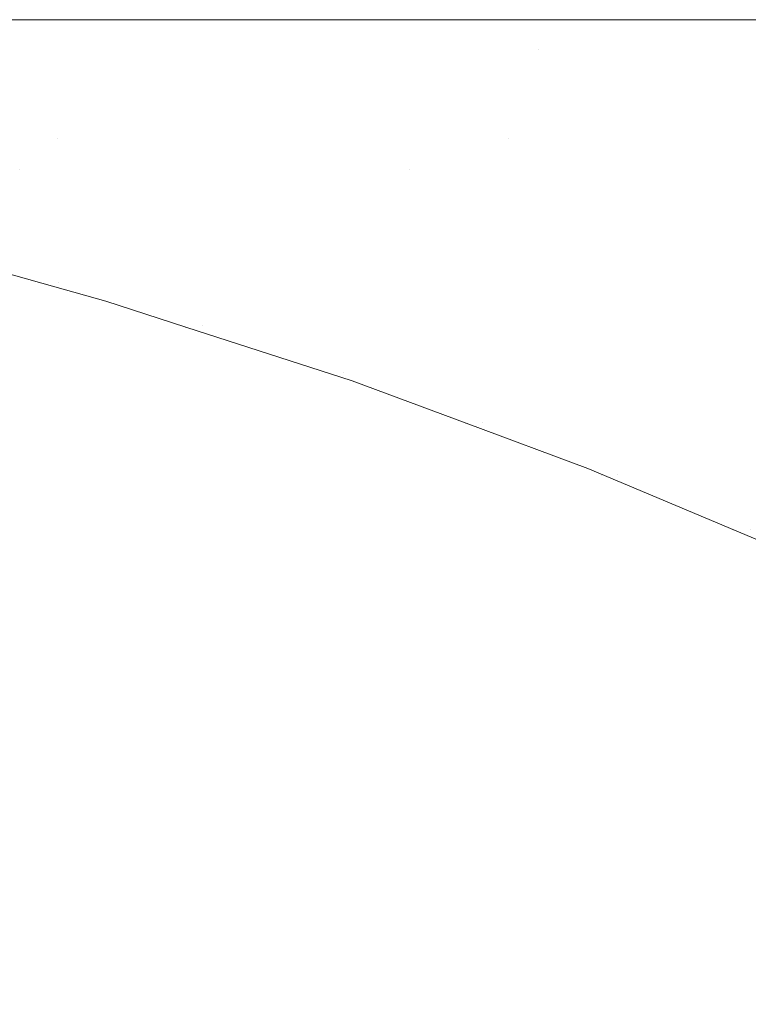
# Model space of a CAD drawing. Header units: centimetres. Extents: x -35.1 to 36.2, y 4.2 to 6.
# Tile 169 of 256: x -11.2331 to -11.2143, y 5.9746 to 6.0001. Entities that reach past the tile are written whole.
import ezdxf

# ---------------------------------------------------------------- set-up
doc = ezdxf.new("R2010")
doc.units = ezdxf.units.CM
doc.header["$LTSCALE"] = 2.54
doc.layers.add('Lucido design-1', color=7, linetype='Continuous')

# ---------------------------------------------------------------- blocks, each defined once
blk = doc.blocks.new('Gruppo-4-1')
at = {"color": 7, "linetype": 'Continuous', "lineweight": 9}
for points, invisible_edges in [([(-34.958478, 6.000021, -2312.419046), (-6.545495, 6.000089, -2312.42217), (-20.751986, 6.000089, -2312.42217)], 9), ([(-34.958478, 6.000021, -2312.419046), (36.07398, 6.000021, -2312.419046), (7.660997, 6.000089, -2312.42217), (-6.545495, 6.000089, -2312.42217)], 11), ([(-34.958478, 6.000021, -2312.419046), (-34.958478, 5.999993, -2312.417808), (36.07398, 5.999993, -2312.417808), (36.07398, 6.000021, -2312.419046)], 10), ([(36.07398, 5.999993, -2312.417808), (-34.958478, 5.999993, -2312.417808), (-34.958478, 5.999708, -2312.413454), (36.07398, 5.999708, -2312.413454)], 5), ([(-20.751986, 6.000089, -2312.42217), (-11.116703, 6.000089, -2312.637665), (-11.128906, 6.000089, -2312.641752)], 9), ([(-20.751986, 6.000089, -2312.42217), (-11.104026, 6.000089, -2312.63398), (-11.116703, 6.000089, -2312.637665)], 9), ([(-11.128906, 6.000089, -2312.641752), (-11.140605, 6.000089, -2312.646202), (-20.751986, 6.000089, -2312.42217)], 10), ([(-11.140605, 6.000089, -2312.646202), (-11.151778, 6.000089, -2312.650977), (-20.751986, 6.000089, -2312.42217)], 10), ([(-20.751986, 6.000089, -2312.42217), (-11.090912, 6.000089, -2312.630736), (-11.104026, 6.000089, -2312.63398)], 9), ([(-11.151778, 6.000089, -2312.650977), (-11.162411, 6.000089, -2312.656038), (-20.751986, 6.000089, -2312.42217)], 10), ([(-20.751986, 6.000089, -2312.42217), (-11.077409, 6.000089, -2312.627969), (-11.090912, 6.000089, -2312.630736)], 9), ([(-11.162411, 6.000089, -2312.656038), (-11.172497, 6.000089, -2312.661347), (-20.751986, 6.000089, -2312.42217)], 10), ([(-20.751986, 6.000089, -2312.42217), (-11.06357, 6.000089, -2312.625711), (-11.077409, 6.000089, -2312.627969)], 9), ([(-20.751986, 6.000089, -2312.42217), (-11.207552, 6.000089, -2312.684526), (-11.214961, 6.000089, -2312.69061)], 9), ([(-11.172497, 6.000089, -2312.661347), (-11.182034, 6.000089, -2312.666871), (-20.751986, 6.000089, -2312.42217)], 10), ([(-11.214961, 6.000089, -2312.69061), (-11.221874, 6.000089, -2312.696773), (-20.751986, 6.000089, -2312.42217)], 10), ([(-11.221874, 6.000089, -2312.696773), (-11.228309, 6.000089, -2312.702997), (-20.751986, 6.000089, -2312.42217)], 10), ([(-20.751986, 6.000089, -2312.42217), (-11.049459, 6.000089, -2312.62399), (-11.06357, 6.000089, -2312.625711)], 9), ([(-11.228309, 6.000089, -2312.702997), (-11.234285, 6.000089, -2312.709266), (-20.751986, 6.000089, -2312.42217)], 10), ([(-11.182034, 6.000089, -2312.666871), (-11.191026, 6.000089, -2312.672576), (-20.751986, 6.000089, -2312.42217)], 10), ([(-20.751986, 6.000089, -2312.42217), (-11.035145, 6.000089, -2312.622829), (-11.048963, 6.000089, -2312.62395)], 9), ([(-11.048963, 6.000089, -2312.62395), (-11.049459, 6.000089, -2312.62399), (-20.751986, 6.000089, -2312.42217)], 10), ([(-11.01345, 6.000089, -2312.62217), (-11.0207, 6.000089, -2312.622243), (-20.751986, 6.000089, -2312.42217), (-6.545495, 6.000089, -2312.42217)], 10), ([(-11.0207, 6.000089, -2312.622243), (-11.035145, 6.000089, -2312.622829), (-20.751986, 6.000089, -2312.42217)], 10), ([(-11.191026, 6.000089, -2312.672576), (-11.199479, 6.000089, -2312.678431), (-20.751986, 6.000089, -2312.42217)], 10), ([(-11.199479, 6.000089, -2312.678431), (-11.207552, 6.000089, -2312.684526), (-20.751986, 6.000089, -2312.42217)], 10), ([(-11.234285, 6.000089, -2312.709266), (-11.228309, 6.000089, -2312.702997), (-11.211874, 6.00004, -2312.692717), (-11.245829, 6.00004, -2312.729523)], 14), ([(-11.211874, 6.00004, -2312.692717), (-11.20873, 5.999894, -2312.694769), (-11.242146, 5.999894, -2312.730991), (-11.245829, 6.00004, -2312.729523)], 15), ([(-11.238475, 5.99965, -2312.732454), (-11.242146, 5.999894, -2312.730991), (-11.20873, 5.999894, -2312.694769), (-11.205595, 5.99965, -2312.696814)], 15), ([(-11.228309, 6.000089, -2312.702997), (-11.221874, 6.000089, -2312.696773), (-11.211874, 6.00004, -2312.692717)], 10), ([(-11.221874, 6.000089, -2312.696773), (-11.214961, 6.000089, -2312.69061), (-11.211874, 6.00004, -2312.692717)], 10), ([(-11.211874, 6.00004, -2312.692717), (-11.214961, 6.000089, -2312.69061), (-11.207552, 6.000089, -2312.684526), (-11.199479, 6.000089, -2312.678431)], 9), ([(36.07398, 5.999708, -2312.413454), (-34.958478, 5.999708, -2312.413454), (-34.958478, 5.999233, -2312.409117), (36.07398, 5.999233, -2312.409117)], 5), ([(-11.238475, 5.99965, -2312.732454), (-11.205595, 5.99965, -2312.696814), (-11.219694, 5.99931, -2312.715381)], 11), ([(-11.219694, 5.99931, -2312.715381), (-11.23482, 5.99931, -2312.733912), (-11.238475, 5.99965, -2312.732454)], 11), ([(-11.205595, 5.99965, -2312.696814), (-11.202473, 5.99931, -2312.69885), (-11.219694, 5.99931, -2312.715381)], 11), ([(36.07398, 5.999233, -2312.409117), (-34.958478, 5.999233, -2312.409117), (-34.958478, 5.998569, -2312.404805), (36.07398, 5.998569, -2312.404805)], 5), ([(-11.243455, 5.998875, -2312.755343), (-11.247294, 5.99931, -2312.754228), (-11.23482, 5.99931, -2312.733912), (-11.231186, 5.998875, -2312.735361)], 15), ([(-11.231186, 5.998875, -2312.735361), (-11.23482, 5.99931, -2312.733912), (-11.219694, 5.99931, -2312.715381), (-11.216308, 5.998875, -2312.717134)], 15), ([(-11.216308, 5.998875, -2312.717134), (-11.219694, 5.99931, -2312.715381), (-11.202473, 5.99931, -2312.69885), (-11.19937, 5.998875, -2312.700875)], 15), ([(-11.231186, 5.998875, -2312.735361), (-11.227578, 5.998346, -2312.736799), (-11.239645, 5.998346, -2312.75645), (-11.243455, 5.998875, -2312.755343)], 15), ([(-11.216308, 5.998875, -2312.717134), (-11.212947, 5.998346, -2312.718874), (-11.227578, 5.998346, -2312.736799), (-11.231186, 5.998875, -2312.735361)], 15), ([(-11.19937, 5.998875, -2312.700875), (-11.19629, 5.998346, -2312.702884), (-11.212947, 5.998346, -2312.718874), (-11.216308, 5.998875, -2312.717134)], 15), ([(36.07398, 5.998569, -2312.404805), (-34.958478, 5.998569, -2312.404805), (-34.958478, 5.997718, -2312.400526), (36.07398, 5.997718, -2312.400526)], 5), ([(-11.235867, 5.997724, -2312.757548), (-11.239645, 5.998346, -2312.75645), (-11.227578, 5.998346, -2312.736799), (-11.224002, 5.997724, -2312.738225)], 15), ([(-11.224002, 5.997724, -2312.738225), (-11.227578, 5.998346, -2312.736799), (-11.212947, 5.998346, -2312.718874), (-11.209615, 5.997724, -2312.720599)], 15), ([(36.07398, 5.997718, -2312.400526), (-34.958478, 5.997718, -2312.400526), (-34.958478, 5.996681, -2312.396288), (36.07398, 5.996681, -2312.396288)], 5), ([(-11.235867, 5.997724, -2312.757548), (-11.232128, 5.997012, -2312.758634), (-11.240845, 5.997012, -2312.778998), (-11.244733, 5.997724, -2312.77826)], 15), ([(-11.224002, 5.997724, -2312.738225), (-11.220462, 5.997012, -2312.739636), (-11.232128, 5.997012, -2312.758634), (-11.235867, 5.997724, -2312.757548)], 15), ([(-11.209615, 5.997724, -2312.720599), (-11.206317, 5.997012, -2312.722307), (-11.220462, 5.997012, -2312.739636), (-11.224002, 5.997724, -2312.738225)], 15), ([(-11.240845, 5.997012, -2312.778998), (-11.232128, 5.997012, -2312.758634), (-11.233105, 5.99621, -2312.769573)], 11), ([(-11.233105, 5.99621, -2312.769573), (-11.237001, 5.99621, -2312.779728), (-11.240845, 5.997012, -2312.778998)], 11), ([(-11.232128, 5.997012, -2312.758634), (-11.228432, 5.99621, -2312.759708), (-11.233105, 5.99621, -2312.769573)], 11), ([(-11.232128, 5.997012, -2312.758634), (-11.220462, 5.997012, -2312.739636), (-11.223033, 5.99621, -2312.750181)], 11), ([(-11.223033, 5.99621, -2312.750181), (-11.228432, 5.99621, -2312.759708), (-11.232128, 5.997012, -2312.758634)], 11), ([(-11.220462, 5.997012, -2312.739636), (-11.216963, 5.99621, -2312.741031), (-11.223033, 5.99621, -2312.750181)], 11), ([(-11.220462, 5.997012, -2312.739636), (-11.206317, 5.997012, -2312.722307), (-11.210284, 5.99621, -2312.732293)], 11), ([(-11.210284, 5.99621, -2312.732293), (-11.216963, 5.99621, -2312.741031), (-11.220462, 5.997012, -2312.739636)], 11), ([(36.07398, 5.996681, -2312.396288), (-34.958478, 5.996681, -2312.396288), (-34.958478, 5.99546, -2312.392099), (36.07398, 5.99546, -2312.392099)], 5), ([(-11.229378, 5.995322, -2312.770465), (-11.233208, 5.995322, -2312.780448), (-11.237001, 5.99621, -2312.779728), (-11.233105, 5.99621, -2312.769573)], 15), ([(-11.233105, 5.99621, -2312.769573), (-11.228432, 5.99621, -2312.759708), (-11.224784, 5.995322, -2312.760768), (-11.229378, 5.995322, -2312.770465)], 15), ([(-11.219476, 5.995322, -2312.751402), (-11.224784, 5.995322, -2312.760768), (-11.228432, 5.99621, -2312.759708), (-11.223033, 5.99621, -2312.750181)], 15), ([(-11.223033, 5.99621, -2312.750181), (-11.216963, 5.99621, -2312.741031), (-11.21351, 5.995322, -2312.742408), (-11.219476, 5.995322, -2312.751402)], 15), ([(-11.206944, 5.995322, -2312.733818), (-11.21351, 5.995322, -2312.742408), (-11.216963, 5.99621, -2312.741031), (-11.210284, 5.99621, -2312.732293)], 15), ([(36.07398, 5.99546, -2312.392099), (-34.958478, 5.99546, -2312.392099), (-34.958478, 5.994058, -2312.387968), (36.07398, 5.994058, -2312.387968)], 5), ([(-11.234593, 5.99435, -2312.801425), (-11.23842, 5.995322, -2312.801066), (-11.236234, 5.995322, -2312.790667), (-11.232444, 5.99435, -2312.791203)], 15), ([(-11.232444, 5.99435, -2312.791203), (-11.236234, 5.995322, -2312.790667), (-11.233208, 5.995322, -2312.780448), (-11.22947, 5.99435, -2312.781158)], 15), ([(-11.22947, 5.99435, -2312.781158), (-11.233208, 5.995322, -2312.780448), (-11.229378, 5.995322, -2312.770465), (-11.225704, 5.99435, -2312.771345)], 15), ([(-11.225704, 5.99435, -2312.771345), (-11.229378, 5.995322, -2312.770465), (-11.224784, 5.995322, -2312.760768), (-11.221189, 5.99435, -2312.761813)], 15), ([(-11.215971, 5.99435, -2312.752606), (-11.221189, 5.99435, -2312.761813), (-11.224784, 5.995322, -2312.760768), (-11.219476, 5.995322, -2312.751402)], 15), ([(-11.219476, 5.995322, -2312.751402), (-11.21351, 5.995322, -2312.742408), (-11.210107, 5.99435, -2312.743765), (-11.215971, 5.99435, -2312.752606)], 15), ([(-11.232539, 5.99327, -2313.02217), (-11.237496, 5.994655, -2313.02217), (-11.237496, 5.994655, -2312.82217), (-11.232539, 5.99327, -2312.82217)], 10), ([(-11.235893, 5.99435, -2312.811767), (-11.232104, 5.993296, -2312.811944), (-11.232539, 5.99327, -2312.82217), (-11.237496, 5.994655, -2312.82217)], 11), ([(-11.237496, 5.994655, -2313.02217), (-11.232539, 5.99327, -2313.02217), (-11.232555, 5.993251, -2313.025294), (-11.236349, 5.994304, -2313.025294)], 14), ([(-11.236349, 5.994304, -2313.025294), (-11.232555, 5.993251, -2313.025294), (-11.232626, 5.993114, -2313.028414), (-11.236415, 5.994166, -2313.028414)], 15), ([(-11.234593, 5.99435, -2312.801425), (-11.230827, 5.993296, -2312.801778), (-11.232104, 5.993296, -2312.811944), (-11.235893, 5.99435, -2312.811767)], 15), ([(-11.232444, 5.99435, -2312.791203), (-11.228714, 5.993296, -2312.79173), (-11.230827, 5.993296, -2312.801778), (-11.234593, 5.99435, -2312.801425)], 15), ([(-11.22947, 5.99435, -2312.781158), (-11.22579, 5.993296, -2312.781856), (-11.228714, 5.993296, -2312.79173), (-11.232444, 5.99435, -2312.791203)], 15), ([(-11.225704, 5.99435, -2312.771345), (-11.222089, 5.993296, -2312.77221), (-11.22579, 5.993296, -2312.781856), (-11.22947, 5.99435, -2312.781158)], 15), ([(-11.221189, 5.99435, -2312.761813), (-11.21765, 5.993296, -2312.762841), (-11.222089, 5.993296, -2312.77221), (-11.225704, 5.99435, -2312.771345)], 15), ([(-11.212522, 5.993296, -2312.753791), (-11.21765, 5.993296, -2312.762841), (-11.221189, 5.99435, -2312.761813), (-11.215971, 5.99435, -2312.752606)], 15), ([(-11.215971, 5.99435, -2312.752606), (-11.210107, 5.99435, -2312.743765), (-11.206757, 5.993296, -2312.7451), (-11.212522, 5.993296, -2312.753791)], 15), ([(36.07398, 5.994058, -2312.387968), (-34.958478, 5.994058, -2312.387968), (-34.958478, 5.992477, -2312.383902), (36.07398, 5.992477, -2312.383902)], 5), ([(-11.236415, 5.994166, -2313.028414), (-11.232626, 5.993114, -2313.028414), (-11.232744, 5.992888, -2313.031524), (-11.236523, 5.993937, -2313.031524)], 15), ([(-11.236523, 5.993937, -2313.031524), (-11.232744, 5.992888, -2313.031524), (-11.232909, 5.992571, -2313.034621), (-11.236675, 5.993616, -2313.034621)], 15), ([(-11.236675, 5.993616, -2313.034621), (-11.232909, 5.992571, -2313.034621), (-11.233119, 5.992165, -2313.0377), (-11.236869, 5.993206, -2313.0377)], 15), ([(-11.228903, 5.991984, -2313.028414), (-11.232626, 5.993114, -2313.028414), (-11.232555, 5.993251, -2313.025294), (-11.228826, 5.992119, -2313.025294)], 15), ([(-11.232555, 5.993251, -2313.025294), (-11.232539, 5.99327, -2313.02217), (-11.230883, 5.992808, -2313.02217)], 9), ([(-11.228826, 5.992119, -2313.025294), (-11.232555, 5.993251, -2313.025294), (-11.230883, 5.992808, -2313.02217)], 11), ([(-11.230883, 5.992808, -2312.82217), (-11.232539, 5.99327, -2312.82217), (-11.232104, 5.993296, -2312.811944)], 10), ([(-11.232539, 5.99327, -2312.82217), (-11.230883, 5.992808, -2312.82217), (-11.230883, 5.992808, -2313.02217), (-11.232539, 5.99327, -2313.02217)], 10), ([(-11.230883, 5.992808, -2312.82217), (-11.232104, 5.993296, -2312.811944), (-11.228381, 5.992164, -2312.812118)], 11), ([(-11.228381, 5.992164, -2312.812118), (-11.232104, 5.993296, -2312.811944), (-11.230827, 5.993296, -2312.801778), (-11.227125, 5.992164, -2312.802125)], 15), ([(-11.227125, 5.992164, -2312.802125), (-11.230827, 5.993296, -2312.801778), (-11.228714, 5.993296, -2312.79173), (-11.225048, 5.992164, -2312.792248)], 15), ([(-11.225048, 5.992164, -2312.792248), (-11.228714, 5.993296, -2312.79173), (-11.22579, 5.993296, -2312.781856), (-11.222175, 5.992164, -2312.782543)], 15), ([(-11.222175, 5.992164, -2312.782543), (-11.22579, 5.993296, -2312.781856), (-11.222089, 5.993296, -2312.77221), (-11.218536, 5.992164, -2312.773061)], 15), ([(-11.218536, 5.992164, -2312.773061), (-11.222089, 5.993296, -2312.77221), (-11.21765, 5.993296, -2312.762841), (-11.214173, 5.992164, -2312.763851)], 15), ([(-11.214173, 5.992164, -2312.763851), (-11.21765, 5.993296, -2312.762841), (-11.212522, 5.993296, -2312.753791), (-11.209132, 5.992164, -2312.754955)], 15), ([(-11.22903, 5.99176, -2313.031524), (-11.232744, 5.992888, -2313.031524), (-11.232626, 5.993114, -2313.028414), (-11.228903, 5.991984, -2313.028414)], 15), ([(-11.229207, 5.991447, -2313.034621), (-11.232909, 5.992571, -2313.034621), (-11.232744, 5.992888, -2313.031524), (-11.22903, 5.99176, -2313.031524)], 15), ([(-11.22881, 5.992135, -2313.02217), (-11.230883, 5.992808, -2313.02217), (-11.230883, 5.992808, -2312.82217), (-11.22881, 5.992135, -2312.82217)], 10), ([(-11.228381, 5.992164, -2312.812118), (-11.22881, 5.992135, -2312.82217), (-11.230883, 5.992808, -2312.82217)], 9), ([(-11.230883, 5.992808, -2313.02217), (-11.22881, 5.992135, -2313.02217), (-11.228826, 5.992119, -2313.025294)], 10), ([(36.07398, 5.992477, -2312.383902), (-34.958478, 5.992477, -2312.383902), (-34.958478, 5.990719, -2312.379908), (36.07398, 5.990719, -2312.379908)], 5), ([(-11.229434, 5.991047, -2313.0377), (-11.233119, 5.992165, -2313.0377), (-11.232909, 5.992571, -2313.034621), (-11.229207, 5.991447, -2313.034621)], 15), ([(-11.22971, 5.990559, -2313.040757), (-11.233376, 5.991672, -2313.040757), (-11.233119, 5.992165, -2313.0377), (-11.229434, 5.991047, -2313.0377)], 15), ([(-11.228903, 5.991984, -2313.028414), (-11.225249, 5.990778, -2313.028414), (-11.225385, 5.990557, -2313.031524), (-11.22903, 5.99176, -2313.031524)], 15), ([(-11.228826, 5.992119, -2313.025294), (-11.225167, 5.990911, -2313.025294), (-11.225249, 5.990778, -2313.028414), (-11.228903, 5.991984, -2313.028414)], 15), ([(-11.22881, 5.992135, -2313.02217), (-11.224514, 5.990739, -2313.02217), (-11.225167, 5.990911, -2313.025294), (-11.228826, 5.992119, -2313.025294)], 14), ([(-11.228381, 5.992164, -2312.812118), (-11.224727, 5.990955, -2312.812289), (-11.224514, 5.990739, -2312.82217), (-11.22881, 5.992135, -2312.82217)], 11), ([(-11.22881, 5.992135, -2312.82217), (-11.224514, 5.990739, -2312.82217), (-11.224514, 5.990739, -2313.02217), (-11.22881, 5.992135, -2313.02217)], 10), ([(-11.227125, 5.992164, -2312.802125), (-11.223492, 5.990955, -2312.802466), (-11.224727, 5.990955, -2312.812289), (-11.228381, 5.992164, -2312.812118)], 15), ([(-11.225048, 5.992164, -2312.792248), (-11.221451, 5.990955, -2312.792757), (-11.223492, 5.990955, -2312.802466), (-11.227125, 5.992164, -2312.802125)], 15), ([(-11.222175, 5.992164, -2312.782543), (-11.218626, 5.990955, -2312.783217), (-11.221451, 5.990955, -2312.792757), (-11.225048, 5.992164, -2312.792248)], 15), ([(-11.218536, 5.992164, -2312.773061), (-11.21505, 5.990955, -2312.773896), (-11.218626, 5.990955, -2312.783217), (-11.222175, 5.992164, -2312.782543)], 15), ([(-11.214173, 5.992164, -2312.763851), (-11.210761, 5.990955, -2312.764842), (-11.21505, 5.990955, -2312.773896), (-11.218536, 5.992164, -2312.773061)], 15), ([(-11.22903, 5.99176, -2313.031524), (-11.225385, 5.990557, -2313.031524), (-11.225574, 5.990248, -2313.034621), (-11.229207, 5.991447, -2313.034621)], 15), ([(-11.230035, 5.989987, -2313.043786), (-11.233677, 5.991093, -2313.043786), (-11.233376, 5.991672, -2313.040757), (-11.22971, 5.990559, -2313.040757)], 15), ([(-11.229207, 5.991447, -2313.034621), (-11.225574, 5.990248, -2313.034621), (-11.225817, 5.989853, -2313.0377), (-11.229434, 5.991047, -2313.0377)], 15), ([(-11.230407, 5.989331, -2313.046785), (-11.234023, 5.990428, -2313.046785), (-11.233677, 5.991093, -2313.043786), (-11.230035, 5.989987, -2313.043786)], 15), ([(-11.229434, 5.991047, -2313.0377), (-11.225817, 5.989853, -2313.0377), (-11.226113, 5.989372, -2313.040757), (-11.22971, 5.990559, -2313.040757)], 15), ([(-11.224727, 5.990955, -2312.812289), (-11.221146, 5.989674, -2312.812457), (-11.221564, 5.989643, -2312.82217)], 11), ([(-11.221146, 5.989674, -2312.812457), (-11.224727, 5.990955, -2312.812289), (-11.223492, 5.990955, -2312.802466), (-11.219932, 5.989674, -2312.8028)], 15), ([(-11.221564, 5.989643, -2312.82217), (-11.224514, 5.990739, -2312.82217), (-11.224727, 5.990955, -2312.812289)], 10), ([(-11.219932, 5.989674, -2312.8028), (-11.223492, 5.990955, -2312.802466), (-11.221451, 5.990955, -2312.792757), (-11.217926, 5.989674, -2312.793256)], 15), ([(-11.217926, 5.989674, -2312.793256), (-11.221451, 5.990955, -2312.792757), (-11.218626, 5.990955, -2312.783217), (-11.215149, 5.989674, -2312.783877)], 15), ([(-11.215149, 5.989674, -2312.783877), (-11.218626, 5.990955, -2312.783217), (-11.21505, 5.990955, -2312.773896), (-11.211633, 5.989674, -2312.774714)], 15), ([(-11.211633, 5.989674, -2312.774714), (-11.21505, 5.990955, -2312.773896), (-11.210761, 5.990955, -2312.764842), (-11.207417, 5.989674, -2312.765814)], 15), ([(36.07398, 5.990719, -2312.379908), (-34.958478, 5.990719, -2312.379908), (-34.958478, 5.98879, -2312.375995), (36.07398, 5.98879, -2312.375995)], 5), ([(-11.221812, 5.989282, -2313.031524), (-11.225385, 5.990557, -2313.031524), (-11.225249, 5.990778, -2313.028414), (-11.221668, 5.9895, -2313.028414)], 15), ([(-11.221668, 5.9895, -2313.028414), (-11.225249, 5.990778, -2313.028414), (-11.225167, 5.990911, -2313.025294), (-11.221581, 5.989631, -2313.025294)], 15), ([(-11.221581, 5.989631, -2313.025294), (-11.225167, 5.990911, -2313.025294), (-11.224514, 5.990739, -2313.02217)], 11), ([(-11.221564, 5.989643, -2313.02217), (-11.224514, 5.990739, -2313.02217), (-11.224514, 5.990739, -2312.82217), (-11.221564, 5.989643, -2312.82217)], 10), ([(-11.224514, 5.990739, -2313.02217), (-11.221564, 5.989643, -2313.02217), (-11.221581, 5.989631, -2313.025294)], 10), ([(-11.22971, 5.990559, -2313.040757), (-11.226113, 5.989372, -2313.040757), (-11.22646, 5.988807, -2313.043786), (-11.230035, 5.989987, -2313.043786)], 15), ([(-11.222014, 5.988977, -2313.034621), (-11.225574, 5.990248, -2313.034621), (-11.225385, 5.990557, -2313.031524), (-11.221812, 5.989282, -2313.031524)], 15), ([(-11.230825, 5.988593, -2313.04975), (-11.234411, 5.989681, -2313.04975), (-11.234023, 5.990428, -2313.046785), (-11.230407, 5.989331, -2313.046785)], 15), ([(-11.222273, 5.988587, -2313.0377), (-11.225817, 5.989853, -2313.0377), (-11.225574, 5.990248, -2313.034621), (-11.222014, 5.988977, -2313.034621)], 15), ([(-11.230035, 5.989987, -2313.043786), (-11.22646, 5.988807, -2313.043786), (-11.226858, 5.98816, -2313.046785), (-11.230407, 5.989331, -2313.046785)], 15), ([(-11.231288, 5.987775, -2313.052675), (-11.234841, 5.988854, -2313.052675), (-11.234411, 5.989681, -2313.04975), (-11.230825, 5.988593, -2313.04975)], 15), ([(-11.222588, 5.988113, -2313.040757), (-11.226113, 5.989372, -2313.040757), (-11.225817, 5.989853, -2313.0377), (-11.222273, 5.988587, -2313.0377)], 15), ([(-11.218409, 5.98847, -2312.82217), (-11.221564, 5.989643, -2312.82217), (-11.221146, 5.989674, -2312.812457)], 10), ([(-11.221146, 5.989674, -2312.812457), (-11.217642, 5.988324, -2312.81262), (-11.218409, 5.98847, -2312.82217)], 11), ([(-11.219932, 5.989674, -2312.8028), (-11.216449, 5.988324, -2312.803127), (-11.217642, 5.988324, -2312.81262), (-11.221146, 5.989674, -2312.812457)], 15), ([(-11.217926, 5.989674, -2312.793256), (-11.214476, 5.988324, -2312.793743), (-11.216449, 5.988324, -2312.803127), (-11.219932, 5.989674, -2312.8028)], 15), ([(-11.215149, 5.989674, -2312.783877), (-11.211746, 5.988324, -2312.784523), (-11.214476, 5.988324, -2312.793743), (-11.217926, 5.989674, -2312.793256)], 15), ([(-11.211633, 5.989674, -2312.774714), (-11.208289, 5.988324, -2312.775515), (-11.211746, 5.988324, -2312.784523), (-11.215149, 5.989674, -2312.783877)], 15), ([(-11.221668, 5.9895, -2313.028414), (-11.218164, 5.988152, -2313.028414), (-11.218317, 5.987937, -2313.031524), (-11.221812, 5.989282, -2313.031524)], 15), ([(-11.221581, 5.989631, -2313.025294), (-11.218072, 5.988281, -2313.025294), (-11.218164, 5.988152, -2313.028414), (-11.221668, 5.9895, -2313.028414)], 15), ([(-11.221581, 5.989631, -2313.025294), (-11.221564, 5.989643, -2313.02217), (-11.218409, 5.98847, -2313.02217)], 9), ([(-11.218409, 5.98847, -2313.02217), (-11.218072, 5.988281, -2313.025294), (-11.221581, 5.989631, -2313.025294)], 11), ([(-11.221564, 5.989643, -2312.82217), (-11.218409, 5.98847, -2312.82217), (-11.218409, 5.98847, -2313.02217), (-11.221564, 5.989643, -2313.02217)], 10), ([(-11.230407, 5.989331, -2313.046785), (-11.226858, 5.98816, -2313.046785), (-11.227306, 5.987431, -2313.04975), (-11.230825, 5.988593, -2313.04975)], 15), ([(-11.222957, 5.987556, -2313.043786), (-11.22646, 5.988807, -2313.043786), (-11.226113, 5.989372, -2313.040757), (-11.222588, 5.988113, -2313.040757)], 15), ([(-11.221812, 5.989282, -2313.031524), (-11.218317, 5.987937, -2313.031524), (-11.218531, 5.987637, -2313.034621), (-11.222014, 5.988977, -2313.034621)], 15), ([(-11.222014, 5.988977, -2313.034621), (-11.218531, 5.987637, -2313.034621), (-11.218805, 5.987253, -2313.0377), (-11.222273, 5.988587, -2313.0377)], 15), ([(36.07398, 5.98879, -2312.375995), (-34.958478, 5.98879, -2312.375995), (-34.958478, 5.986691, -2312.37217), (36.07398, 5.986691, -2312.37217)], 5), ([(-11.231796, 5.98688, -2313.055559), (-11.235312, 5.987947, -2313.055559), (-11.234841, 5.988854, -2313.052675), (-11.231288, 5.987775, -2313.052675)], 15), ([(-11.223381, 5.986918, -2313.046785), (-11.226858, 5.98816, -2313.046785), (-11.22646, 5.988807, -2313.043786), (-11.222957, 5.987556, -2313.043786)], 15), ([(-11.230825, 5.988593, -2313.04975), (-11.227306, 5.987431, -2313.04975), (-11.227802, 5.986624, -2313.052675), (-11.231288, 5.987775, -2313.052675)], 15), ([(-11.222273, 5.988587, -2313.0377), (-11.218805, 5.987253, -2313.0377), (-11.219138, 5.986786, -2313.040757), (-11.222588, 5.988113, -2313.040757)], 15), ([(-11.214621, 5.98688, -2313.02217), (-11.218409, 5.98847, -2313.02217), (-11.218409, 5.98847, -2312.82217), (-11.214621, 5.98688, -2312.82217)], 10), ([(-11.214621, 5.98688, -2312.82217), (-11.218409, 5.98847, -2312.82217), (-11.217642, 5.988324, -2312.81262)], 10), ([(-11.218072, 5.988281, -2313.025294), (-11.218409, 5.98847, -2313.02217), (-11.214621, 5.98688, -2313.02217)], 9), ([(-11.223857, 5.9862, -2313.04975), (-11.227306, 5.987431, -2313.04975), (-11.226858, 5.98816, -2313.046785), (-11.223381, 5.986918, -2313.046785)], 15), ([(-11.214901, 5.986527, -2313.031524), (-11.218317, 5.987937, -2313.031524), (-11.218164, 5.988152, -2313.028414), (-11.214739, 5.986738, -2313.028414)], 15), ([(-11.214739, 5.986738, -2313.028414), (-11.218164, 5.988152, -2313.028414), (-11.218072, 5.988281, -2313.025294), (-11.214642, 5.986865, -2313.025294)], 15), ([(-11.214621, 5.98688, -2313.02217), (-11.214642, 5.986865, -2313.025294), (-11.218072, 5.988281, -2313.025294)], 11), ([(-11.217642, 5.988324, -2312.81262), (-11.214217, 5.986907, -2312.812781), (-11.214621, 5.98688, -2312.82217)], 11), ([(-11.214217, 5.986907, -2312.812781), (-11.217642, 5.988324, -2312.81262), (-11.216449, 5.988324, -2312.803127), (-11.213044, 5.986907, -2312.803446)], 15), ([(-11.213044, 5.986907, -2312.803446), (-11.216449, 5.988324, -2312.803127), (-11.214476, 5.988324, -2312.793743), (-11.211105, 5.986907, -2312.79422)], 15), ([(-11.211105, 5.986907, -2312.79422), (-11.214476, 5.988324, -2312.793743), (-11.211746, 5.988324, -2312.784523), (-11.20842, 5.986907, -2312.785154)], 15), ([(-11.232346, 5.98591, -2313.058396), (-11.235823, 5.986965, -2313.058396), (-11.235312, 5.987947, -2313.055559), (-11.231796, 5.98688, -2313.055559)], 15), ([(-11.222588, 5.988113, -2313.040757), (-11.219138, 5.986786, -2313.040757), (-11.219529, 5.986238, -2313.043786), (-11.222957, 5.987556, -2313.043786)], 15), ([(-11.215126, 5.986232, -2313.034621), (-11.218531, 5.987637, -2313.034621), (-11.218317, 5.987937, -2313.031524), (-11.214901, 5.986527, -2313.031524)], 15), ([(-11.231288, 5.987775, -2313.052675), (-11.227802, 5.986624, -2313.052675), (-11.228345, 5.985741, -2313.055559), (-11.231796, 5.98688, -2313.055559)], 15), ([(-11.215415, 5.985854, -2313.0377), (-11.218805, 5.987253, -2313.0377), (-11.218531, 5.987637, -2313.034621), (-11.215126, 5.986232, -2313.034621)], 15), ([(-11.224385, 5.985404, -2313.052675), (-11.227802, 5.986624, -2313.052675), (-11.227306, 5.987431, -2313.04975), (-11.223857, 5.9862, -2313.04975)], 15), ([(-11.222957, 5.987556, -2313.043786), (-11.219529, 5.986238, -2313.043786), (-11.219978, 5.985609, -2313.046785), (-11.223381, 5.986918, -2313.046785)], 15), ([(-11.215766, 5.985395, -2313.040757), (-11.219138, 5.986786, -2313.040757), (-11.218805, 5.987253, -2313.0377), (-11.215415, 5.985854, -2313.0377)], 15), ([(-11.232937, 5.984867, -2313.061185), (-11.236372, 5.98591, -2313.061185), (-11.235823, 5.986965, -2313.058396), (-11.232346, 5.98591, -2313.058396)], 15), ([(-11.231796, 5.98688, -2313.055559), (-11.228345, 5.985741, -2313.055559), (-11.228933, 5.984783, -2313.058396), (-11.232346, 5.98591, -2313.058396)], 15), ([(-11.223381, 5.986918, -2313.046785), (-11.219978, 5.985609, -2313.046785), (-11.220482, 5.984902, -2313.04975), (-11.223857, 5.9862, -2313.04975)], 15), ([(-11.214642, 5.986865, -2313.025294), (-11.211295, 5.985386, -2313.025294), (-11.211398, 5.985262, -2313.028414), (-11.214739, 5.986738, -2313.028414)], 15), ([(-11.214642, 5.986865, -2313.025294), (-11.214621, 5.98688, -2313.02217), (-11.212582, 5.986023, -2313.02217)], 9), ([(-11.212582, 5.986023, -2313.02217), (-11.211295, 5.985386, -2313.025294), (-11.214642, 5.986865, -2313.025294)], 11), ([(-11.212582, 5.986023, -2312.82217), (-11.214621, 5.98688, -2312.82217), (-11.214217, 5.986907, -2312.812781)], 10), ([(-11.214621, 5.98688, -2312.82217), (-11.212582, 5.986023, -2312.82217), (-11.212582, 5.986023, -2313.02217), (-11.214621, 5.98688, -2313.02217)], 10), ([(36.07398, 5.986691, -2312.37217), (-34.958478, 5.986691, -2312.37217), (-34.958478, 5.984428, -2312.36844), (36.07398, 5.984428, -2312.36844)], 5), ([(-11.224963, 5.984533, -2313.055559), (-11.228345, 5.985741, -2313.055559), (-11.227802, 5.986624, -2313.052675), (-11.224385, 5.985404, -2313.052675)], 15), ([(-11.216179, 5.984855, -2313.043786), (-11.219529, 5.986238, -2313.043786), (-11.219138, 5.986786, -2313.040757), (-11.215766, 5.985395, -2313.040757)], 15), ([(-11.214739, 5.986738, -2313.028414), (-11.211398, 5.985262, -2313.028414), (-11.211567, 5.985054, -2313.031524), (-11.214901, 5.986527, -2313.031524)], 15), ([(-11.214901, 5.986527, -2313.031524), (-11.211567, 5.985054, -2313.031524), (-11.211804, 5.984764, -2313.034621), (-11.215126, 5.986232, -2313.034621)], 15), ([(-11.223857, 5.9862, -2313.04975), (-11.220482, 5.984902, -2313.04975), (-11.221041, 5.984118, -2313.052675), (-11.224385, 5.985404, -2313.052675)], 15), ([(-11.216652, 5.984236, -2313.046785), (-11.219978, 5.985609, -2313.046785), (-11.219529, 5.986238, -2313.043786), (-11.216179, 5.984855, -2313.043786)], 15), ([(-11.215126, 5.986232, -2313.034621), (-11.211804, 5.984764, -2313.034621), (-11.212107, 5.984393, -2313.0377), (-11.215415, 5.985854, -2313.0377)], 15), ([(-11.233568, 5.983754, -2313.063922), (-11.236957, 5.984783, -2313.063922), (-11.236372, 5.98591, -2313.061185), (-11.232937, 5.984867, -2313.061185)], 15), ([(-11.232346, 5.98591, -2313.058396), (-11.228933, 5.984783, -2313.058396), (-11.229566, 5.983754, -2313.061185), (-11.232937, 5.984867, -2313.061185)], 15), ([(-11.215415, 5.985854, -2313.0377), (-11.212107, 5.984393, -2313.0377), (-11.212477, 5.983941, -2313.040757), (-11.215766, 5.985395, -2313.040757)], 15), ([(-11.225589, 5.983589, -2313.058396), (-11.228933, 5.984783, -2313.058396), (-11.228345, 5.985741, -2313.055559), (-11.224963, 5.984533, -2313.055559)], 15), ([(-11.217184, 5.98354, -2313.04975), (-11.220482, 5.984902, -2313.04975), (-11.219978, 5.985609, -2313.046785), (-11.216652, 5.984236, -2313.046785)], 15), ([(-11.224385, 5.985404, -2313.052675), (-11.221041, 5.984118, -2313.052675), (-11.221653, 5.98326, -2313.055559), (-11.224963, 5.984533, -2313.055559)], 15), ([(-11.215766, 5.985395, -2313.040757), (-11.212477, 5.983941, -2313.040757), (-11.21291, 5.98341, -2313.043786), (-11.216179, 5.984855, -2313.043786)], 15), ([(-11.232937, 5.984867, -2313.061185), (-11.229566, 5.983754, -2313.061185), (-11.230241, 5.982656, -2313.063922), (-11.233568, 5.983754, -2313.063922)], 15), ([(-11.217774, 5.982769, -2313.052675), (-11.221041, 5.984118, -2313.052675), (-11.220482, 5.984902, -2313.04975), (-11.217184, 5.98354, -2313.04975)], 15), ([(-11.216179, 5.984855, -2313.043786), (-11.21291, 5.98341, -2313.043786), (-11.213407, 5.982802, -2313.046785), (-11.216652, 5.984236, -2313.046785)], 15), ([(-11.226262, 5.982575, -2313.061185), (-11.229566, 5.983754, -2313.061185), (-11.228933, 5.984783, -2313.058396), (-11.225589, 5.983589, -2313.058396)], 15), ([(36.07398, 5.984428, -2312.36844), (-34.958478, 5.984428, -2312.36844), (-34.958478, 5.982004, -2312.364812), (36.07398, 5.982004, -2312.364812)], 5), ([(-11.224963, 5.984533, -2313.055559), (-11.221653, 5.98326, -2313.055559), (-11.222317, 5.982331, -2313.058396), (-11.225589, 5.983589, -2313.058396)], 15), ([(-11.218419, 5.981925, -2313.055559), (-11.221653, 5.98326, -2313.055559), (-11.221041, 5.984118, -2313.052675), (-11.217774, 5.982769, -2313.052675)], 15), ([(-11.216652, 5.984236, -2313.046785), (-11.213407, 5.982802, -2313.046785), (-11.213966, 5.982118, -2313.04975), (-11.217184, 5.98354, -2313.04975)], 15), ([(-11.233568, 5.983754, -2313.063922), (-11.230241, 5.982656, -2313.063922), (-11.230956, 5.981492, -2313.066604), (-11.234236, 5.982575, -2313.066604)], 15), ([(-11.226981, 5.981492, -2313.063922), (-11.230241, 5.982656, -2313.063922), (-11.229566, 5.983754, -2313.061185), (-11.226262, 5.982575, -2313.061185)], 15), ([(-11.225589, 5.983589, -2313.058396), (-11.222317, 5.982331, -2313.058396), (-11.22303, 5.981331, -2313.061185), (-11.226262, 5.982575, -2313.061185)], 15), ([(-11.217184, 5.98354, -2313.04975), (-11.213966, 5.982118, -2313.04975), (-11.214585, 5.98136, -2313.052675), (-11.217774, 5.982769, -2313.052675)], 15), ([(-11.219119, 5.98101, -2313.058396), (-11.222317, 5.982331, -2313.058396), (-11.221653, 5.98326, -2313.055559), (-11.218419, 5.981925, -2313.055559)], 15), ([(-11.234236, 5.982575, -2313.066604), (-11.230956, 5.981492, -2313.066604), (-11.231711, 5.980265, -2313.069229), (-11.234941, 5.981331, -2313.069229)], 15), ([(-11.227742, 5.980345, -2313.066604), (-11.230956, 5.981492, -2313.066604), (-11.230241, 5.982656, -2313.063922), (-11.226981, 5.981492, -2313.063922)], 15), ([(-11.226262, 5.982575, -2313.061185), (-11.22303, 5.981331, -2313.061185), (-11.22379, 5.980265, -2313.063922), (-11.226981, 5.981492, -2313.063922)], 15), ([(-11.217774, 5.982769, -2313.052675), (-11.214585, 5.98136, -2313.052675), (-11.215263, 5.980531, -2313.055559), (-11.218419, 5.981925, -2313.055559)], 15), ([(-11.21987, 5.980027, -2313.061185), (-11.22303, 5.981331, -2313.061185), (-11.222317, 5.982331, -2313.058396), (-11.219119, 5.98101, -2313.058396)], 15), ([(-11.211478, 5.979895, -2313.052675), (-11.214585, 5.98136, -2313.052675), (-11.213966, 5.982118, -2313.04975), (-11.21083, 5.980639, -2313.04975)], 15), ([(36.07398, 5.982004, -2312.364812), (-34.958478, 5.982004, -2312.364812), (-34.958478, 5.979424, -2312.361294), (36.07398, 5.979424, -2312.361294)], 5), ([(-11.218419, 5.981925, -2313.055559), (-11.215263, 5.980531, -2313.055559), (-11.215998, 5.979631, -2313.058396), (-11.219119, 5.98101, -2313.058396)], 15), ([(-11.234941, 5.981331, -2313.069229), (-11.231711, 5.980265, -2313.069229), (-11.232502, 5.978978, -2313.071794), (-11.23568, 5.980027, -2313.071794)], 15), ([(-11.228545, 5.979135, -2313.069229), (-11.231711, 5.980265, -2313.069229), (-11.230956, 5.981492, -2313.066604), (-11.227742, 5.980345, -2313.066604)], 15), ([(-11.226981, 5.981492, -2313.063922), (-11.22379, 5.980265, -2313.063922), (-11.224597, 5.979135, -2313.066604), (-11.227742, 5.980345, -2313.066604)], 15), ([(-11.220673, 5.978978, -2313.063922), (-11.22379, 5.980265, -2313.063922), (-11.22303, 5.981331, -2313.061185), (-11.21987, 5.980027, -2313.061185)], 15), ([(-11.212187, 5.97908, -2313.055559), (-11.215263, 5.980531, -2313.055559), (-11.214585, 5.98136, -2313.052675), (-11.211478, 5.979895, -2313.052675)], 15), ([(-11.219119, 5.98101, -2313.058396), (-11.215998, 5.979631, -2313.058396), (-11.216788, 5.978665, -2313.061185), (-11.21987, 5.980027, -2313.061185)], 15), ([(-11.212957, 5.978197, -2313.058396), (-11.215998, 5.979631, -2313.058396), (-11.215263, 5.980531, -2313.055559), (-11.212187, 5.97908, -2313.055559)], 15), ([(-11.229387, 5.977866, -2313.071794), (-11.232502, 5.978978, -2313.071794), (-11.231711, 5.980265, -2313.069229), (-11.228545, 5.979135, -2313.069229)], 15), ([(-11.227742, 5.980345, -2313.066604), (-11.224597, 5.979135, -2313.066604), (-11.225447, 5.977943, -2313.069229), (-11.228545, 5.979135, -2313.069229)], 15), ([(-11.221523, 5.977866, -2313.066604), (-11.224597, 5.979135, -2313.066604), (-11.22379, 5.980265, -2313.063922), (-11.220673, 5.978978, -2313.063922)], 15), ([(-11.23568, 5.980027, -2313.071794), (-11.232502, 5.978978, -2313.071794), (-11.233328, 5.977634, -2313.074297), (-11.236452, 5.978665, -2313.074297)], 15), ([(-11.21987, 5.980027, -2313.061185), (-11.216788, 5.978665, -2313.061185), (-11.21763, 5.977634, -2313.063922), (-11.220673, 5.978978, -2313.063922)], 15), ([(-11.213783, 5.977248, -2313.061185), (-11.216788, 5.978665, -2313.061185), (-11.215998, 5.979631, -2313.058396), (-11.212957, 5.978197, -2313.058396)], 15), ([(36.07398, 5.979424, -2312.361294), (-34.958478, 5.979424, -2312.361294), (-34.958478, 5.976693, -2312.357891), (36.07398, 5.976693, -2312.357891)], 5), ([(-11.230266, 5.976541, -2313.074297), (-11.233328, 5.977634, -2313.074297), (-11.232502, 5.978978, -2313.071794), (-11.229387, 5.977866, -2313.071794)], 15), ([(-11.228545, 5.979135, -2313.069229), (-11.225447, 5.977943, -2313.069229), (-11.226339, 5.976693, -2313.071794), (-11.229387, 5.977866, -2313.071794)], 15), ([(-11.222419, 5.976693, -2313.069229), (-11.225447, 5.977943, -2313.069229), (-11.224597, 5.979135, -2313.066604), (-11.221523, 5.977866, -2313.066604)], 15), ([(-11.220673, 5.978978, -2313.063922), (-11.21763, 5.977634, -2313.063922), (-11.218523, 5.976541, -2313.066604), (-11.221523, 5.977866, -2313.066604)], 15), ([(-11.214665, 5.976236, -2313.063922), (-11.21763, 5.977634, -2313.063922), (-11.216788, 5.978665, -2313.061185), (-11.213783, 5.977248, -2313.061185)], 15), ([(-11.229387, 5.977866, -2313.071794), (-11.226339, 5.976693, -2313.071794), (-11.22727, 5.975388, -2313.074297), (-11.230266, 5.976541, -2313.074297)], 15), ([(-11.22336, 5.975464, -2313.071794), (-11.226339, 5.976693, -2313.071794), (-11.225447, 5.977943, -2313.069229), (-11.222419, 5.976693, -2313.069229)], 15), ([(-11.221523, 5.977866, -2313.066604), (-11.218523, 5.976541, -2313.066604), (-11.219465, 5.975388, -2313.069229), (-11.222419, 5.976693, -2313.069229)], 15), ([(-11.231181, 5.975162, -2313.076736), (-11.234187, 5.976236, -2313.076736), (-11.233328, 5.977634, -2313.074297), (-11.230266, 5.976541, -2313.074297)], 15), ([(-11.2156, 5.975162, -2313.066604), (-11.218523, 5.976541, -2313.066604), (-11.21763, 5.977634, -2313.063922), (-11.214665, 5.976236, -2313.063922)], 15), ([(-11.213783, 5.977248, -2313.061185), (-11.21086, 5.97578, -2313.061185), (-11.21178, 5.974787, -2313.063922), (-11.214665, 5.976236, -2313.063922)], 15), ([(36.07398, 5.976693, -2312.357891), (-34.958478, 5.976693, -2312.357891), (-34.958478, 5.973816, -2312.354611), (36.07398, 5.973816, -2312.354611)], 5), ([(-11.224342, 5.974179, -2313.074297), (-11.22727, 5.975388, -2313.074297), (-11.226339, 5.976693, -2313.071794), (-11.22336, 5.975464, -2313.071794)], 15), ([(-11.222419, 5.976693, -2313.069229), (-11.219465, 5.975388, -2313.069229), (-11.220453, 5.974179, -2313.071794), (-11.22336, 5.975464, -2313.071794)], 15), ([(-11.230266, 5.976541, -2313.074297), (-11.22727, 5.975388, -2313.074297), (-11.228238, 5.974031, -2313.076736), (-11.231181, 5.975162, -2313.076736)], 15), ([(-11.216586, 5.974031, -2313.069229), (-11.219465, 5.975388, -2313.069229), (-11.218523, 5.976541, -2313.066604), (-11.2156, 5.975162, -2313.066604)], 15), ([(-11.232128, 5.973734, -2313.079109), (-11.235078, 5.974787, -2313.079109), (-11.234187, 5.976236, -2313.076736), (-11.231181, 5.975162, -2313.076736)], 15), ([(-11.214665, 5.976236, -2313.063922), (-11.21178, 5.974787, -2313.063922), (-11.212756, 5.973734, -2313.066604), (-11.2156, 5.975162, -2313.066604)], 15), ([(-11.22336, 5.975464, -2313.071794), (-11.220453, 5.974179, -2313.071794), (-11.221484, 5.972917, -2313.074297), (-11.224342, 5.974179, -2313.074297)], 15), ([(-11.231181, 5.975162, -2313.076736), (-11.228238, 5.974031, -2313.076736), (-11.229242, 5.972624, -2313.079109), (-11.232128, 5.973734, -2313.079109)], 15), ([(-11.225363, 5.972843, -2313.076736), (-11.228238, 5.974031, -2313.076736), (-11.22727, 5.975388, -2313.074297), (-11.224342, 5.974179, -2313.074297)], 15), ([(-11.21762, 5.972843, -2313.071794), (-11.220453, 5.974179, -2313.071794), (-11.219465, 5.975388, -2313.069229), (-11.216586, 5.974031, -2313.069229)], 15), ([(-11.2156, 5.975162, -2313.066604), (-11.212756, 5.973734, -2313.066604), (-11.213784, 5.972624, -2313.069229), (-11.216586, 5.974031, -2313.069229)], 15), ([(-11.233107, 5.972259, -2313.081416), (-11.235997, 5.973291, -2313.081416), (-11.235078, 5.974787, -2313.079109), (-11.232128, 5.973734, -2313.079109)], 15)]:
    blk.add_3dface(points, dxfattribs=dict(at, invisible_edges=invisible_edges))

msp = doc.modelspace()

# ---------------------------------------------------------------- block references
at = {"layer": 'Lucido design-1', "color": 7}
msp.add_blockref('Gruppo-4-1', (0, 0), dxfattribs=at)

doc.saveas('drawing.dxf')
